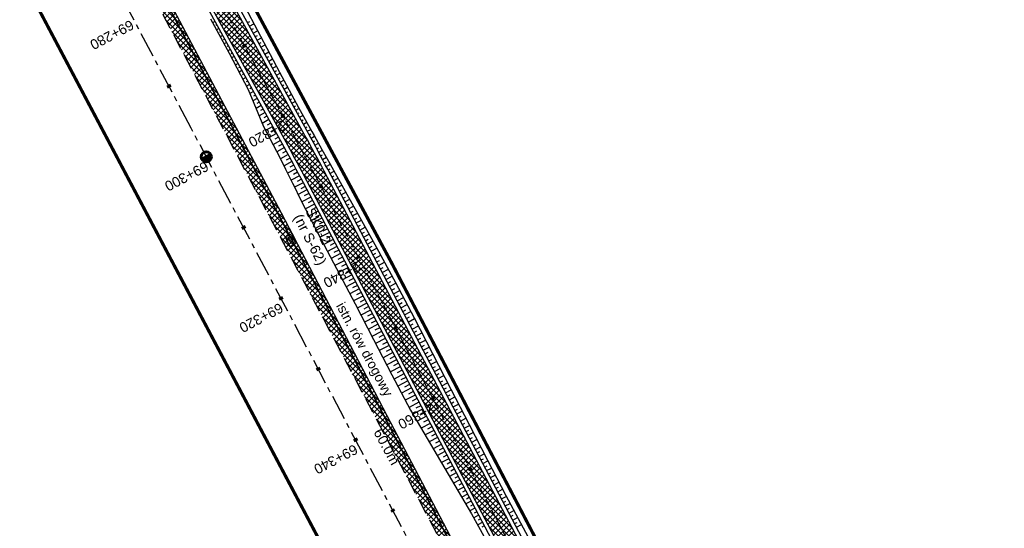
# Model space of a CAD drawing. Header units: metres. Extents: x 7529682 to 7533711, y 5721186 to 5727842.
# Tile 34 of 110: x 7530998 to 7531121, y 5725257 to 5725321. Entities that reach past the tile are written whole.
import ezdxf

# ---------------------------------------------------------------- set-up
doc = ezdxf.new("R2010")
doc.units = ezdxf.units.M
for name, pattern in [('817-dzialki-09-05-04$0$HIDDEN', [0.375, 0.25, -0.125]), ('CENTER', [50.8, 31.75, -6.35, 6.35, -6.35]), ('HIDDEN', [9.525, 6.35, -3.175])]:
    doc.linetypes.add(name, pattern=pattern)
for name, color, linetype in [('C-DROGI-SYTUACJA-ETYKIETY', 7, 'Continuous'), ('D-hatch-pobocza', 131, 'Continuous'), ('D-pobocza', 7, 'Continuous'), ('D-skarpa', 7, 'Continuous'), ('D-skarpa-kreskowanie', 7, 'Continuous')]:
    doc.layers.add(name, color=color, linetype=linetype)
doc.layers.add('D-hatch-ciag-pieszo-rowerowy', color=7, linetype='Continuous', lineweight=13, true_color=0xff9f80)
doc.layers.add('D-LR-etap-III', color=7, linetype='817-dzialki-09-05-04$0$HIDDEN', lineweight=50, true_color=0xff1aff)
for name, color, linetype, lineweight in [('D-krawędzie', 7, 'Continuous', 30), ('D-obrzeża', 7, 'Continuous', 30), ('D-opisy', 7, 'Continuous', 30), ('D-oś', 10, 'CENTER', 30), ('Sieci-T-kanal technologiczny', 4, 'kt kanał technologiczny', 30)]:
    doc.layers.add(name, color=color, linetype=linetype, lineweight=lineweight)
for name, color, linetype, true_color in [('D-opis-KT-dlugosci', 7, 'Continuous', 0xff8000), ('D-opis-KT-studnie', 7, 'Continuous', 0xff8000), ('poprzeczki', 7, 'Continuous', 0x0000c7)]:
    doc.layers.add(name, color=color, linetype=linetype, true_color=true_color)
doc.styles.add('ARIAL', font='arial.ttf', dxfattribs={"height": 1})
doc.styles.get("Standard").update_dxf_attribs({"font": 'arial.ttf'})
doc.linetypes.add('kt kanał technologiczny', pattern='A,1,-0.8,["kt",Standard,S=0.5,R=0,X=-0.7,Y=-0.15],-0.3', length=2.1)
pattern_1 = [(45, (0, 0), (-0.33675960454, 0.33675960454), []), (135, (0, 0), (-0.33675960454, -0.33675960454), [])]

# ---------------------------------------------------------------- blocks, each defined once
blk = doc.blocks.new('kilometraz')
at = {"linetype": 'ByBlock', "lineweight": -2}
blk.add_hatch(color=0, dxfattribs=at).paths.add_polyline_path([(0, -0.28125, 0.41421356), (0.28125, 0, 0.41421356), (0, 0.28125)])
at = {"color": 0, "linetype": 'ByBlock', "lineweight": -2}
blk.add_line((0, 0.28125), (0, -0.28125), dxfattribs=at)
blk.add_circle((0, 0), 0.28125, dxfattribs=at)
blk = doc.blocks.new('AeccTickLine')
at = {"color": 0, "linetype": 'ByBlock', "lineweight": -2}
blk.add_line((0, 1), (0, -1), dxfattribs=at)
blk = doc.blocks.new('SKR2')
at = {"layer": 'Sieci-T-kanal technologiczny', "color": 2, "lineweight": 25}
for points in [[(0.03, -0.19), (0.96, -1.15), (0.28, -1.81), (-0.65, -0.84)], [(-0.04, -0.54), (0.61, -1.21), (0.23, -1.57), (-0.41, -0.9)]]:
    blk.add_lwpolyline(points, close=True, dxfattribs=at)
blk.add_lwpolyline([(-0.09, -1.23), (0.28, -0.87)], dxfattribs=at)

msp = doc.modelspace()

# ---------------------------------------------------------------- hatches: boundary and pattern name
at = {"layer": 'D-hatch-ciag-pieszo-rowerowy'}
h = msp.add_hatch(dxfattribs=at)
h.set_pattern_fill('ANSI37', color=256, scale=0.15, style=0)
h.set_pattern_definition(pattern_1)
h.paths.add_polyline_path([(7531004.68, 5725360.68), (7531003.47, 5725360.29), (7531020.53, 5725328, 0.004067), (7531022.84, 5725323.71), (7531032.81, 5725305.57, -0.004228), (7531035.21, 5725301.1), (7531043.69, 5725285.03), (7531044.82, 5725285.57), (7531036.31, 5725301.7, 0.004228), (7531033.91, 5725306.16), (7531023.95, 5725324.3, -0.004067), (7531021.63, 5725328.6)])
h.paths.add_polyline_path([(7531003.47, 5725360.29), (7531002.27, 5725359.89), (7531019.43, 5725327.41, 0.004067), (7531021.74, 5725323.12), (7531031.71, 5725304.98, -0.004228), (7531034.11, 5725300.51), (7531042.56, 5725284.5), (7531043.69, 5725285.03), (7531035.21, 5725301.1, 0.004228), (7531032.81, 5725305.57), (7531022.84, 5725323.71, -0.004067), (7531020.53, 5725328)])
h = msp.add_hatch(dxfattribs=at)
h.set_pattern_fill('ANSI37', color=256, scale=0.15, style=0)
h.set_pattern_definition(pattern_1)
h.paths.add_polyline_path([(7531044.82, 5725285.57), (7531043.69, 5725285.03), (7531059.94, 5725254.22, -0.004401), (7531062.37, 5725249.53), (7531071.71, 5725231.04, 0.004122), (7531073.98, 5725226.64), (7531080.59, 5725214.07), (7531081.74, 5725214.58), (7531075.09, 5725227.22, -0.004122), (7531072.82, 5725231.61), (7531063.48, 5725250.1, 0.004401), (7531061.05, 5725254.8)])
h.paths.add_polyline_path([(7531043.69, 5725285.03), (7531042.56, 5725284.5), (7531058.83, 5725253.65, -0.004401), (7531061.26, 5725248.96), (7531070.6, 5725230.47, 0.004122), (7531072.86, 5725226.07), (7531079.44, 5725213.57), (7531080.59, 5725214.07), (7531073.98, 5725226.64, -0.004122), (7531071.71, 5725231.04), (7531062.37, 5725249.53, 0.004401), (7531059.94, 5725254.22)])
at = {"layer": 'D-hatch-pobocza'}
h = msp.add_hatch(dxfattribs=at)
h.set_pattern_fill('ANSI37', color=256, scale=0.15, style=0)
h.set_pattern_definition(pattern_1)
h.paths.add_polyline_path([(7531057.01, 5725246.72), (7531044.19, 5725271.11), (7531030.97, 5725296.42), (7531019.37, 5725318.31), (7531007.54, 5725340.71), (7530994.47, 5725365.47), (7530982.58, 5725387.65), (7530971.81, 5725408.22), (7530959.96, 5725430.76), (7530944.54, 5725460.14), (7530935.92, 5725477.07), (7530923.1, 5725500.31), (7530908, 5725529.49), (7530889.66, 5725563.38), (7530889.59, 5725561.26), (7530918.17, 5725507.18), (7530950.16, 5725446.31), (7530993.42, 5725364.26), (7531022.77, 5725308.72), (7531053.81, 5725249.87), (7531081.17, 5725197.87), (7531103.9, 5725154.54), (7531128.12, 5725108.45), (7531149.32, 5725068.21), (7531151.44, 5725067.36), (7531152, 5725067.29), (7531141.2, 5725086.69), (7531129.87, 5725108.78), (7531118.46, 5725130.11), (7531107.39, 5725151.39), (7531095.36, 5725174.01), (7531083.61, 5725196.49), (7531071.56, 5725218.8)])

# ---------------------------------------------------------------- linework, layer by layer
at = {"layer": 'D-krawędzie', "linetype": 'HIDDEN', "ltscale": 0.3, "flags": 128}
msp.add_lwpolyline([(7530572.01, 5726166.06), (7530599.74, 5726113.52), (7530641.56, 5726032.01), (7530660.96, 5725995.07), (7530689.13, 5725941.54), (7530707.34, 5725907.03), (7530725.26, 5725873.09), (7530743.97, 5725837.65), (7530770.53, 5725787.12), (7530787.86, 5725754.27), (7530809.9, 5725712.54), (7530824.74, 5725684.39), (7530840.86, 5725653.69), (7530860.68, 5725616.15), (7530865.28, 5725607.39), (7530878.05, 5725583.08), (7530918.17, 5725507.18), (7530950.16, 5725446.31), (7530993.42, 5725364.26), (7531022.77, 5725308.72), (7531053.81, 5725249.87), (7531081.17, 5725197.87), (7531103.9, 5725154.54), (7531128.12, 5725108.45), (7531149.3, 5725068.25), (7531167.38, 5725033.77), (7531197.16, 5724976.99), (7531228.15, 5724918.03), (7531253.15, 5724870.49), (7531286.8, 5724806.65), (7531306.74, 5724768.66), (7531335.09, 5724714.65), (7531357.32, 5724672.44), (7531373.64, 5724641.45), (7531392.16, 5724606), (7531418.48, 5724555.85), (7531439.73, 5724515.58), (7531476.36, 5724446.19), (7531491.8, 5724416.76), (7531531.9, 5724339.93), (7531557.23, 5724291.66), (7531569.85, 5724267.58), (7531591.38, 5724226.55), (7531610, 5724191.1), (7531616.88, 5724178), (7531629.98, 5724153.03), (7531641.01, 5724132.02), (7531664.91, 5724087.62), (7531677.64, 5724064.79), (7531683.11, 5724054.99), (7531686.75, 5724048.18), (7531695.45, 5724031.7), (7531703.75, 5724015.92), (7531709.21, 5724005.51), (7531719.39, 5723986.15), (7531726.3, 5723973), (7531732.74, 5723960.74), (7531735.13, 5723956.19)], dxfattribs=at)
at = {"layer": 'D-LR-etap-III', "ltscale": 10, "flags": 128}
msp.add_lwpolyline([(7531750.47, 5723895.1, 0.4, 0.4, 0), (7531750.5, 5723895.13, 0.4, 0.4, 0), (7531682.71, 5724022.92, 0.4, 0.4, 0), (7531619.18, 5724147.2, 0.4, 0.4, 0), (7531592.31, 5724198.49, 0.4, 0.4, 0), (7531553.26, 5724272.92, 0.4, 0.4, 0), (7531504.02, 5724366.79, 0.4, 0.4, 0), (7531482.09, 5724407.62, 0.4, 0.4, 0), (7531412.35, 5724541.18, 0.4, 0.4, 0), (7531388.46, 5724586.93, 0.4, 0.4, 0), (7531345.12, 5724669.94, 0.4, 0.4, 0), (7531127.66, 5725081.67, 0.4, 0.4, 0), (7531059.25, 5725211.04, 0.4, 0.4, 0), (7531008.01, 5725307.95, 0.4, 0.4, 0), (7530964.18, 5725390.84, 0.4, 0.4, 0), (7530914.56, 5725484.68, 0.4, 0.4, 0), (7530865.24, 5725577.49, 0.4, 0.4, 0), (7530840.09, 5725624.06, 0.4, 0.4, 0), (7530802.56, 5725694.92, 0.4, 0.4, 0), (7530755.54, 5725787.51, 0.4, 0.4, 0), (7530708.72, 5725876.3, 0.4, 0.4, 0), (7530695.12, 5725902.09, 0.4, 0.4, 0), (7530642.91, 5726001.08, 0.4, 0.4, 0), (7530634.93, 5726016.15, 0.4, 0.4, 0), (7530610.82, 5726061.93, 0.4, 0.4, 0), (7530610.82, 5726061.93, 0.4, 0.4, 0), (7530607.21, 5726063.51, 0.4, 0.4, 0), (7530597.42, 5726080.68, 0.4, 0.4, 0), (7530591.16, 5726088.44, 0.4, 0.4, 0), (7530581.28, 5726107.21, 0.4, 0.4, 0), (7530571.29, 5726130.56, 0.4, 0.4, 0), (7530549.55, 5726171.53, 0.4, 0.4, 0), (7530531.01, 5726206.47, 0.4, 0.4, 0), (7530516.46, 5726236.02, 0.4, 0.4, 0), (7530500.8, 5726266.14, 0.4, 0.4, 0), (7530491.35, 5726283.94, 0.4, 0.4, 0), (7530482.4, 5726303.41, 0.4, 0.4, 0), (7530482.4, 5726303.41, 0.4, 0.4, 0), (7530450.41, 5726357.28, 0.4, 0.4, 0), (7530397.76, 5726458.5, 0.4, 0.4, 0), (7530334.71, 5726583.66, 0.4, 0.4, 0), (7530303.94, 5726645.17, 0.4, 0.4, 0), (7530300.51, 5726651.78, 0.4, 0.4, 0), (7530289.21, 5726671.97, 0.4, 0.4, 0), (7530281.54, 5726685.57, 0.4, 0.4, 0), (7530261.37, 5726724.16, 0.4, 0.4, 0), (7530254.03, 5726738.21, 0.4, 0.4, 0), (7530197.22, 5726845.06, 0.4, 0.4, 0), (7530194.71, 5726849.15, 0.4, 0.4, 0), (7530195.92, 5726850.75, 0.4, 0.4, 0), (7530170.55, 5726892.96, 0.4, 0.4, 0), (7530143.17, 5726945.07, 0.4, 0.4, 0), (7530105.06, 5727018.32, 0.4, 0.4, 0), (7530100.06, 5727027.16, 0.4, 0.4, 0), (7530062.32, 5727099.63, 0.4, 0.4, 0), (7530015.38, 5727189.42, 0.4, 0.4, 0), (7529983.21, 5727250.21, 0.4, 0.4, 0), (7529953.28, 5727306.75, 0.4, 0.4, 0), (7529900.67, 5727406.16, 0.4, 0.4, 0), (7529890.63, 5727425.13, 0.4, 0.4, 0), (7529875.16, 5727454.43, 0.4, 0.4, 0), (7529857.56, 5727487.79, 0.4, 0.4, 0), (7529835.19, 5727530.19, 0.4, 0.4, 0), (7529811.74, 5727574.66, 0.4, 0.4, 0), (7529792.1, 5727611.92, 0.4, 0.4, 0), (7529768.07, 5727657.47, 0.4, 0.4, 0), (7529755.21, 5727682.13, 0.4, 0.4, 0), (7529753.31, 5727681.13, 0.4, 0.4, 0), (7529739.21, 5727707.77, 0.4, 0.4, 0), (7529735.39, 5727711.25, 0.4, 0.4, 0), (7529725.42, 5727730.2, 0.4, 0.4, 0), (7529723.55, 5727729.88, 0.4, 0.4, 0), (7529695.57, 5727782.93, 0.4, 0.4, 0), (7529717.68, 5727794.02, 0.4, 0.4, 0), (7529736.27, 5727758.65, 0.4, 0.4, 0), (7529736.27, 5727758.65, 0.4, 0.4, 0), (7529744.51, 5727750.41, 0.4, 0.4, 0), (7529744.51, 5727750.41, 0.4, 0.4, 0), (7529750.28, 5727738.55, 0.4, 0.4, 0), (7529777.11, 5727687.57, 0.4, 0.4, 0), (7529796.52, 5727651.33, 0.4, 0.4, 0), (7529814.94, 5727616.79, 0.4, 0.4, 0), (7529839.01, 5727572.3, 0.4, 0.4, 0), (7529860.62, 5727532.51, 0.4, 0.4, 0), (7529882.35, 5727491.5, 0.4, 0.4, 0), (7529904.87, 5727449.1, 0.4, 0.4, 0), (7529920.75, 5727418.88, 0.4, 0.4, 0), (7529946.68, 5727368.55, 0.4, 0.4, 0), (7529972.02, 5727320.57, 0.4, 0.4, 0), (7529987.74, 5727290.15, 0.4, 0.4, 0), (7529996.5, 5727273.66, 0.4, 0.4, 0), (7530017.54, 5727234.2, 0.4, 0.4, 0), (7530033.05, 5727204.86, 0.4, 0.4, 0), (7530051.62, 5727170.22, 0.4, 0.4, 0), (7530069.28, 5727137.02, 0.4, 0.4, 0), (7530089.39, 5727097.53, 0.4, 0.4, 0), (7530109.71, 5727060.75, 0.4, 0.4, 0), (7530136.77, 5727011.64, 0.4, 0.4, 0), (7530162.45, 5726962.74, 0.4, 0.4, 0), (7530187.67, 5726916.99, 0.4, 0.4, 0), (7530207.82, 5726879.34, 0.4, 0.4, 0), (7530230.63, 5726834.52, 0.4, 0.4, 0), (7530262.29, 5726776.62, 0.4, 0.4, 0), (7530277.51, 5726760.21, 0.4, 0.4, 0), (7530286.04, 5726744.11, 0.4, 0.4, 0), (7530288.1, 5726735.88, 0.4, 0.4, 0), (7530290.39, 5726725.05, 0.4, 0.4, 0), (7530296.18, 5726713.58, 0.4, 0.4, 0), (7530302.73, 5726701.18, 0.4, 0.4, 0), (7530325.69, 5726657.47, 0.4, 0.4, 0), (7530343.24, 5726623.65, 0.4, 0.4, 0), (7530360.23, 5726591.75, 0.4, 0.4, 0), (7530383.21, 5726548.06, 0.4, 0.4, 0), (7530406.02, 5726503.61, 0.4, 0.4, 0), (7530427.46, 5726462.62, 0.4, 0.4, 0), (7530447.93, 5726424.39, 0.4, 0.4, 0), (7530471.13, 5726379.92, 0.4, 0.4, 0), (7530490.5, 5726343.03, 0.4, 0.4, 0), (7530509.5, 5726306.73, 0.4, 0.4, 0), (7530529.89, 5726267.24, 0.4, 0.4, 0), (7530543.85, 5726238.99, 0.4, 0.4, 0), (7530554.81, 5726218.94, 0.4, 0.4, 0), (7530559.03, 5726212.22, 0.4, 0.4, 0), (7530563.06, 5726206.41, 0.4, 0.4, 0), (7530566.93, 5726200.46, 0.4, 0.4, 0), (7530569.77, 5726194.9, 0.4, 0.4, 0), (7530571.47, 5726191.28, 0.4, 0.4, 0), (7530572.84, 5726188.02, 0.4, 0.4, 0), (7530575.3, 5726182.03, 0.4, 0.4, 0), (7530579.74, 5726173.31, 0.4, 0.4, 0), (7530583.3, 5726167.41, 0.4, 0.4, 0), (7530593.4, 5726163.33, 0.4, 0.4, 0), (7530598.62, 5726155.26, 0.4, 0.4, 0), (7530608.26, 5726140.5, 0.4, 0.4, 0), (7530603.27, 5726136.83, 0.4, 0.4, 0), (7530606.53, 5726131.84, 0.4, 0.4, 0), (7530604.24, 5726124.22, 0.4, 0.4, 0), (7530605.85, 5726121.63, 0.4, 0.4, 0), (7530608.97, 5726116.16, 0.4, 0.4, 0), (7530618.11, 5726097.79, 0.4, 0.4, 0), (7530651.21, 5726034.96, 0.4, 0.4, 0), (7530670.24, 5725998.61, 0.4, 0.4, 0), (7530698.08, 5725945.95, 0.4, 0.4, 0), (7530716.51, 5725911.31, 0.4, 0.4, 0), (7530735.22, 5725875.67, 0.4, 0.4, 0), (7530752.5, 5725842.15, 0.4, 0.4, 0), (7530778.31, 5725793.5, 0.4, 0.4, 0), (7530797.5, 5725756.38, 0.4, 0.4, 0), (7530812.52, 5725728.29, 0.4, 0.4, 0), (7530820.04, 5725713.16, 0.4, 0.4, 0), (7530822.42, 5725710.19, 0.4, 0.4, 0), (7530833.15, 5725688.8, 0.4, 0.4, 0), (7530849.63, 5725656.16, 0.4, 0.4, 0), (7530867.98, 5725621.96, 0.4, 0.4, 0), (7530872.63, 5725612.89, 0.4, 0.4, 0), (7530880.35, 5725597.59, 0.4, 0.4, 0), (7530883.84, 5725593.39, 0.4, 0.4, 0), (7530891.78, 5725587.76, 0.4, 0.4, 0), (7530895.04, 5725584.28, 0.4, 0.4, 0), (7530897.03, 5725580.94, 0.4, 0.4, 0), (7530900.95, 5725579.95, 0.4, 0.4, 0), (7530904.81, 5725571.98, 0.4, 0.4, 0), (7530903.68, 5725568.57, 0.4, 0.4, 0), (7530908.9, 5725558.84, 0.4, 0.4, 0), (7530910.25, 5725545.67, 0.4, 0.4, 0), (7530912.87, 5725538.65, 0.4, 0.4, 0), (7530945.28, 5725478.46, 0.4, 0.4, 0), (7530959.69, 5725450.25, 0.4, 0.4, 0), (7531002.83, 5725368.19, 0.4, 0.4, 0), (7531044.7, 5725290.31, 0.4, 0.4, 0), (7531064.1, 5725253.21, 0.4, 0.4, 0), (7531083.01, 5725216.68, 0.4, 0.4, 0), (7531113.01, 5725158.47, 0.4, 0.4, 0), (7531137.36, 5725113.07, 0.4, 0.4, 0), (7531150.83, 5725086.71, 0.4, 0.4, 0), (7531159.75, 5725076.64, 0.4, 0.4, 0), (7531166.31, 5725074.58, 0.4, 0.4, 0), (7531172.29, 5725062.58, 0.4, 0.4, 0), (7531170.59, 5725055.61, 0.4, 0.4, 0), (7531173.73, 5725044.08, 0.4, 0.4, 0), (7531215.34, 5724964.86, 0.4, 0.4, 0), (7531238.05, 5724921.68, 0.4, 0.4, 0), (7531262.39, 5724875.28, 0.4, 0.4, 0), (7531295.59, 5724811.27, 0.4, 0.4, 0), (7531348.49, 5724712.36, 0.4, 0.4, 0), (7531363.74, 5724682.68, 0.4, 0.4, 0), (7531366.99, 5724675.87, 0.4, 0.4, 0), (7531382.54, 5724646.11, 0.4, 0.4, 0), (7531401.3, 5724610.87, 0.4, 0.4, 0), (7531428.96, 5724558.86, 0.4, 0.4, 0), (7531449.11, 5724520.4, 0.4, 0.4, 0), (7531477.29, 5724465.83, 0.4, 0.4, 0), (7531501, 5724421.11, 0.4, 0.4, 0), (7531512.12, 5724400.55, 0.4, 0.4, 0), (7531513.78, 5724396.76, 0.4, 0.4, 0), (7531526.32, 5724379.39, 0.4, 0.4, 0), (7531566.78, 5724302.74, 0.4, 0.4, 0), (7531612.28, 5724225.61, 0.4, 0.4, 0), (7531620.49, 5724210.55, 0.4, 0.4, 0), (7531631.58, 5724196.26, 0.4, 0.4, 0), (7531653.48, 5724152.43, 0.4, 0.4, 0), (7531661.15, 5724128.49, 0.4, 0.4, 0), (7531673.88, 5724101.19, 0.4, 0.4, 0), (7531684.69, 5724081.18, 0.4, 0.4, 0), (7531699.21, 5724051.17, 0.4, 0.4, 0), (7531704.03, 5724040.58, 0.4, 0.4, 0), (7531704.03, 5724040.58, 0.4, 0.4, 0), (7531703.91, 5724037.17, 0.4, 0.4, 0), (7531736.42, 5723969.23, 0.4, 0.4, 0), (7531738.29, 5723967.7, 0.4, 0.4, 0), (7531742.18, 5723962.35, 0.4, 0.4, 0), (7531744.29, 5723958.62, 0.4, 0.4, 0), (7531755.39, 5723944.19, 0.4, 0.4, 0), (7531758.69, 5723936.76, 0.4, 0.4, 0), (7531780.08, 5723929.25, 0.4, 0.4, 0), (7531792.61, 5723906.34, 0.4, 0.4, 0), (7531792.61, 5723906.34, 0.4, 0.4, 0), (7531756.96, 5723883.06, 0.4, 0.4, 0), (7531750.46, 5723895.13, 0.4, 0.4, 0), (7531750.46, 5723895.13, 0, 0, 0)], format="xyseb", dxfattribs=at)
at = {"layer": 'D-obrzeża'}
for points in [[(7531164.32, 5725069.74), (7531163.36, 5725071.53), (7531162.18, 5725071.11, -0.373479), (7531159.74, 5725072.06), (7531157.82, 5725075.71, 0.068604), (7531155.43, 5725079.04), (7531152.26, 5725082.38, -0.075217), (7531147.13, 5725089.74), (7531137.49, 5725109.26, 0.008945), (7531132.57, 5725118.8), (7531111.23, 5725158.4), (7531088.49, 5725201.74), (7531075.09, 5725227.22, -0.004122), (7531072.82, 5725231.61), (7531063.48, 5725250.1, 0.004401), (7531061.05, 5725254.8), (7531036.31, 5725301.7, 0.004228), (7531033.91, 5725306.16), (7531023.95, 5725324.3, -0.004067)], [(7531021.74, 5725323.12), (7531031.71, 5725304.98, -0.004228), (7531034.11, 5725300.51), (7531058.83, 5725253.65, -0.004401), (7531061.26, 5725248.96), (7531070.6, 5725230.47, 0.004122), (7531072.86, 5725226.07), (7531086.28, 5725200.58), (7531109.01, 5725157.24), (7531130.34, 5725117.67, -0.009012), (7531135.3, 5725108.06), (7531145.04, 5725088.32, 0.075286), (7531150.17, 5725080.95), (7531153.38, 5725077.57, -0.068604), (7531155.77, 5725074.24), (7531156.91, 5725072.06), (7531159.32, 5725067.48)]]:
    msp.add_lwpolyline(points, format="xyb", dxfattribs=at)
at = {"layer": 'D-oś', "ltscale": 0.1}
msp.add_lwpolyline([(7531164.28, 5725032.14), (7531146.2, 5725066.62), (7531125.03, 5725106.82), (7531100.8, 5725152.91), (7531078.07, 5725196.25), (7531050.71, 5725248.24), (7531019.67, 5725307.08), (7530990.32, 5725362.63), (7530947.07, 5725444.68), (7530915.08, 5725505.55), (7530874.95, 5725581.45)], dxfattribs=at)
at = {"layer": 'D-oś', "ltscale": 0.03}
msp.add_lwpolyline([(7531022.84, 5725323.71), (7531032.81, 5725305.57, -0.004228), (7531035.21, 5725301.1), (7531059.94, 5725254.22, -0.004401), (7531062.37, 5725249.53), (7531071.71, 5725231.04, 0.004122), (7531073.98, 5725226.64), (7531073.98, 5725226.64), (7531087.38, 5725201.16), (7531110.12, 5725157.82), (7531131.46, 5725118.23, -0.008978), (7531136.4, 5725108.66), (7531146.08, 5725089.03, 0.075252), (7531151.22, 5725081.67), (7531154.31, 5725078.4, -0.068936), (7531156.87, 5725074.83), (7531166.99, 5725055.55, -0.068732)], format="xyb", dxfattribs=at)
at = {"layer": 'D-pobocza'}
msp.add_lwpolyline([(7531149.32, 5725068.21), (7531151.44, 5725067.36), (7531152, 5725067.29), (7531141.2, 5725086.69), (7531129.87, 5725108.78), (7531118.46, 5725130.11), (7531107.39, 5725151.39), (7531095.36, 5725174.01), (7531083.61, 5725196.49), (7531071.56, 5725218.8), (7531057.01, 5725246.72), (7531044.19, 5725271.11), (7531030.97, 5725296.42), (7531019.37, 5725318.31), (7531007.54, 5725340.71), (7530994.47, 5725365.47), (7530982.58, 5725387.65), (7530971.81, 5725408.22), (7530959.96, 5725430.76), (7530944.54, 5725460.14), (7530935.92, 5725477.07), (7530923.1, 5725500.31), (7530908, 5725529.49), (7530889.66, 5725563.38)], dxfattribs=at)
for points in [[(7531164.78, 5725069.95), (7531163.59, 5725072.15), (7531162.01, 5725071.58, -0.373479), (7531160.18, 5725072.3), (7531158.23, 5725076, 0.068604), (7531155.84, 5725079.33), (7531152.68, 5725082.67, -0.075201), (7531147.55, 5725090.03), (7531137.93, 5725109.51, 0.008929), (7531133.02, 5725119.03), (7531111.67, 5725158.63), (7531088.93, 5725201.97), (7531075.53, 5725227.45, -0.004122), (7531073.26, 5725231.84), (7531063.92, 5725250.33, 0.004401), (7531061.5, 5725255.03), (7531036.75, 5725301.93, 0.004228), (7531034.35, 5725306.4), (7531024.39, 5725324.54, -0.004067)], [(7531021.3, 5725322.88), (7531031.27, 5725304.74, -0.004228), (7531033.67, 5725300.27), (7531058.39, 5725253.42, -0.004401), (7531060.81, 5725248.73), (7531070.15, 5725230.24, 0.004122), (7531072.42, 5725225.84), (7531085.83, 5725200.34), (7531108.57, 5725157.01), (7531129.89, 5725117.44, -0.009025), (7531134.86, 5725107.82), (7531144.62, 5725088.04, 0.075299), (7531149.75, 5725080.67), (7531152.97, 5725077.27, -0.068604), (7531155.36, 5725073.94), (7531156.47, 5725071.83), (7531158.84, 5725067.32)]]:
    msp.add_lwpolyline(points, format="xyb", dxfattribs=at)
at = {"layer": 'D-skarpa', "linetype": 'Continuous'}
msp.add_lwpolyline([(7531026.04, 5725322.9), (7531028.35, 5725318.59), (7531030.74, 5725314.07), (7531033.09, 5725309.66), (7531034.78, 5725306.65), (7531035.05, 5725306.17), (7531036.04, 5725304.41), (7531037.03, 5725302.66), (7531037.29, 5725302.2), (7531042.85, 5725292.15), (7531045.24, 5725287.76), (7531047.58, 5725283.34), (7531049.87, 5725278.89), (7531052.14, 5725274.44), (7531054.43, 5725270), (7531056.73, 5725265.56), (7531059.04, 5725261.12), (7531062.11, 5725255.37, -0.003818)], format="xyb", dxfattribs=at)
msp.add_lwpolyline([(7531022.1, 5725320.73), (7531024.42, 5725316.43), (7531026.81, 5725311.91), (7531028.72, 5725307.26), (7531030.33, 5725304.21), (7531030.59, 5725303.72), (7531031.49, 5725301.96), (7531032.37, 5725300.19), (7531032.6, 5725299.72), (7531033.24, 5725298.39), (7531035.53, 5725293.94), (7531040.17, 5725285.09), (7531042.49, 5725280.66), (7531044.78, 5725276.21), (7531047.12, 5725271.79), (7531054.75, 5725258.86), (7531057.16, 5725254.48)], dxfattribs=at)
at = {"layer": 'D-skarpa-kreskowanie', "linetype": 'Continuous'}
for p, q in [((7531022.66, 5725320.41, 107.94), (7531022.36, 5725320.25, 107.71)), ((7531026.73, 5725320.27, 108.08), (7531027.01, 5725320.42, 107.87)), ((7531026.97, 5725319.83, 108.08), (7531027.52, 5725320.13, 107.66)), ((7531022.9, 5725319.97, 107.94), (7531022.75, 5725319.89, 107.83)), ((7531023.14, 5725319.54, 107.94), (7531022.84, 5725319.37, 107.71)), ((7531023.38, 5725319.1, 107.95), (7531023.23, 5725319.01, 107.83)), ((7531027.21, 5725319.39, 108.08), (7531027.48, 5725319.54, 107.87)), ((7531027.45, 5725318.96, 108.08), (7531027.99, 5725319.25, 107.67)), ((7531023.62, 5725318.66, 107.95), (7531023.31, 5725318.49, 107.71)), ((7531023.86, 5725318.22, 107.95), (7531023.71, 5725318.13, 107.83)), ((7531024.1, 5725317.78, 107.95), (7531023.79, 5725317.61, 107.71)), ((7531027.69, 5725318.52, 108.08), (7531027.96, 5725318.66, 107.88)), ((7531027.93, 5725318.08, 108.08), (7531028.46, 5725318.37, 107.68)), ((7531028.17, 5725317.64, 108.08), (7531028.44, 5725317.78, 107.89)), ((7531024.34, 5725317.34, 107.95), (7531024.18, 5725317.26, 107.83)), ((7531024.58, 5725316.91, 107.95), (7531024.26, 5725316.73, 107.71)), ((7531024.83, 5725316.47, 107.95), (7531024.66, 5725316.38, 107.83)), ((7531028.41, 5725317.2, 108.08), (7531028.93, 5725317.49, 107.69)), ((7531028.66, 5725316.76, 108.08), (7531028.91, 5725316.9, 107.89)), ((7531028.9, 5725316.33, 108.08), (7531029.4, 5725316.6, 107.7)), ((7531025.07, 5725316.03, 107.95), (7531024.73, 5725315.85, 107.7)), ((7531025.31, 5725315.59, 107.95), (7531025.14, 5725315.5, 107.82)), ((7531029.14, 5725315.89, 108.08), (7531029.38, 5725316.02, 107.9)), ((7531029.38, 5725315.45, 108.08), (7531029.86, 5725315.72, 107.71)), ((7531025.55, 5725315.15, 107.95), (7531025.2, 5725314.96, 107.69)), ((7531025.79, 5725314.71, 107.95), (7531025.61, 5725314.62, 107.82)), ((7531026.03, 5725314.28, 107.95), (7531025.67, 5725314.08, 107.68)), ((7531029.62, 5725315.01, 108.08), (7531029.86, 5725315.14, 107.9)), ((7531029.86, 5725314.57, 108.08), (7531030.33, 5725314.83, 107.72)), ((7531030.1, 5725314.13, 108.08), (7531030.33, 5725314.26, 107.91)), ((7531030.34, 5725313.7, 108.08), (7531030.8, 5725313.95, 107.73)), ((7531026.27, 5725313.84, 107.95), (7531026.09, 5725313.74, 107.81)), ((7531026.51, 5725313.4, 107.95), (7531026.14, 5725313.19, 107.67)), ((7531026.75, 5725312.96, 107.95), (7531026.56, 5725312.86, 107.81)), ((7531030.58, 5725313.26, 108.08), (7531030.81, 5725313.38, 107.91)), ((7531030.82, 5725312.82, 108.08), (7531031.27, 5725313.07, 107.74)), ((7531026.99, 5725312.52, 107.95), (7531026.6, 5725312.31, 107.66)), ((7531027.47, 5725311.65, 107.95), (7531027.02, 5725311.4, 107.61)), ((7531027.23, 5725312.09, 107.95), (7531027.03, 5725311.98, 107.8)), ((7531031.06, 5725312.38, 108.08), (7531031.28, 5725312.5, 107.92)), ((7531031.3, 5725311.94, 108.08), (7531031.74, 5725312.18, 107.75)), ((7531031.54, 5725311.51, 108.08), (7531031.76, 5725311.62, 107.92)), ((7531027.95, 5725310.77, 107.95), (7531027.41, 5725310.47, 107.54)), ((7531027.71, 5725311.21, 107.95), (7531027.46, 5725311.07, 107.76)), ((7531028.2, 5725310.33, 107.95), (7531027.9, 5725310.17, 107.73)), ((7531031.79, 5725311.07, 108.08), (7531032.21, 5725311.3, 107.76)), ((7531032.03, 5725310.63, 108.08), (7531032.24, 5725310.74, 107.92)), ((7531032.27, 5725310.19, 108.08), (7531032.68, 5725310.42, 107.77)), ((7531028.44, 5725309.89, 107.95), (7531027.79, 5725309.54, 107.46)), ((7531028.92, 5725309.02, 107.95), (7531028.17, 5725308.61, 107.38)), ((7531028.68, 5725309.46, 107.95), (7531028.33, 5725309.26, 107.69)), ((7531032.51, 5725309.75, 108.08), (7531032.71, 5725309.87, 107.93)), ((7531032.75, 5725309.31, 108.08), (7531033.16, 5725309.54, 107.77)), ((7531029.4, 5725308.14, 107.95), (7531028.55, 5725307.67, 107.31)), ((7531029.16, 5725308.58, 107.95), (7531028.76, 5725308.36, 107.65)), ((7531032.99, 5725308.88, 108.08), (7531033.2, 5725308.99, 107.93)), ((7531033.23, 5725308.44, 108.08), (7531033.65, 5725308.67, 107.77)), ((7531033.47, 5725308, 108.08), (7531033.68, 5725308.12, 107.92)), ((7531033.71, 5725307.56, 108.08), (7531034.14, 5725307.8, 107.76)), ((7531029.88, 5725307.27, 107.95), (7531028.98, 5725306.77, 107.27)), ((7531029.64, 5725307.7, 107.95), (7531029.19, 5725307.46, 107.61)), ((7531030.12, 5725306.83, 107.95), (7531029.67, 5725306.58, 107.61)), ((7531033.95, 5725307.12, 108.08), (7531034.17, 5725307.24, 107.92)), ((7531034.19, 5725306.69, 108.08), (7531034.63, 5725306.92, 107.75)), ((7531030.36, 5725306.39, 107.95), (7531029.45, 5725305.89, 107.26)), ((7531030.84, 5725305.51, 107.95), (7531029.91, 5725305, 107.25)), ((7531030.6, 5725305.95, 107.95), (7531030.14, 5725305.7, 107.6)), ((7531034.43, 5725306.25, 108.08), (7531034.65, 5725306.37, 107.92)), ((7531034.67, 5725305.81, 108.08), (7531035.12, 5725306.05, 107.74)), ((7531034.91, 5725305.37, 108.08), (7531035.14, 5725305.49, 107.91)), ((7531031.33, 5725304.64, 107.95), (7531030.38, 5725304.12, 107.23)), ((7531031.08, 5725305.07, 107.95), (7531030.62, 5725304.82, 107.6)), ((7531031.57, 5725304.2, 107.95), (7531031.09, 5725303.94, 107.59)), ((7531035.15, 5725304.93, 108.08), (7531035.61, 5725305.18, 107.73)), ((7531035.39, 5725304.49, 108.08), (7531035.62, 5725304.62, 107.9)), ((7531035.63, 5725304.05, 108.08), (7531036.1, 5725304.31, 107.72)), ((7531031.8, 5725303.76, 107.95), (7531030.84, 5725303.23, 107.22)), ((7531032.28, 5725302.88, 107.95), (7531031.29, 5725302.35, 107.21)), ((7531032.04, 5725303.32, 107.95), (7531031.55, 5725303.05, 107.58)), ((7531035.86, 5725303.61, 108.08), (7531036.11, 5725303.74, 107.9)), ((7531036.1, 5725303.17, 108.08), (7531036.59, 5725303.43, 107.71)), ((7531036.33, 5725302.73, 108.08), (7531036.59, 5725302.86, 107.89)), ((7531032.75, 5725302, 107.95), (7531031.74, 5725301.46, 107.19)), ((7531032.52, 5725302.44, 107.95), (7531032.02, 5725302.17, 107.58)), ((7531036.57, 5725302.29, 108.08), (7531037.09, 5725302.56, 107.69)), ((7531036.8, 5725301.84, 108.08), (7531037.06, 5725301.98, 107.88)), ((7531037.03, 5725301.4, 108.08), (7531037.57, 5725301.68, 107.68)), ((7531033.23, 5725301.12, 107.95), (7531032.19, 5725300.56, 107.17)), ((7531032.99, 5725301.56, 107.95), (7531032.48, 5725301.28, 107.57)), ((7531033.46, 5725300.67, 107.95), (7531032.93, 5725300.4, 107.55)), ((7531037.27, 5725300.96, 108.08), (7531037.54, 5725301.1, 107.88)), ((7531037.5, 5725300.52, 108.08), (7531038.05, 5725300.81, 107.67)), ((7531033.69, 5725300.23, 107.95), (7531032.62, 5725299.67, 107.15)), ((7531034.16, 5725299.35, 107.95), (7531033.06, 5725298.77, 107.12)), ((7531033.93, 5725299.79, 107.95), (7531033.38, 5725299.5, 107.54)), ((7531037.73, 5725300.07, 108.08), (7531038.02, 5725300.22, 107.87)), ((7531037.97, 5725299.63, 108.08), (7531038.54, 5725299.93, 107.65)), ((7531038.2, 5725299.19, 108.08), (7531038.49, 5725299.34, 107.86)), ((7531034.63, 5725298.46, 107.95), (7531033.51, 5725297.87, 107.11)), ((7531034.39, 5725298.91, 107.95), (7531033.83, 5725298.61, 107.53)), ((7531034.86, 5725298.02, 107.95), (7531034.3, 5725297.72, 107.53)), ((7531038.43, 5725298.75, 108.08), (7531039.02, 5725299.06, 107.64)), ((7531038.67, 5725298.31, 108.08), (7531038.97, 5725298.46, 107.86)), ((7531038.9, 5725297.86, 108.08), (7531039.51, 5725298.18, 107.62)), ((7531035.09, 5725297.58, 107.95), (7531033.96, 5725296.98, 107.1)), ((7531035.56, 5725296.69, 107.95), (7531034.42, 5725296.09, 107.09)), ((7531035.33, 5725297.14, 107.95), (7531034.76, 5725296.84, 107.52)), ((7531039.13, 5725297.42, 108.08), (7531039.44, 5725297.58, 107.85)), ((7531039.37, 5725296.98, 108.08), (7531039.99, 5725297.31, 107.61)), ((7531039.6, 5725296.54, 108.08), (7531039.92, 5725296.7, 107.84)), ((7531036.03, 5725295.81, 107.95), (7531034.88, 5725295.21, 107.09)), ((7531035.79, 5725296.25, 107.95), (7531035.22, 5725295.95, 107.52)), ((7531039.83, 5725296.09, 108.08), (7531040.48, 5725296.43, 107.6)), ((7531040.07, 5725295.65, 108.08), (7531040.39, 5725295.82, 107.84)), ((7531040.3, 5725295.21, 108.08), (7531040.96, 5725295.56, 107.58)), ((7531036.49, 5725294.93, 107.95), (7531035.34, 5725294.32, 107.08)), ((7531036.26, 5725295.37, 107.95), (7531035.69, 5725295.06, 107.52)), ((7531036.73, 5725294.48, 107.95), (7531036.15, 5725294.18, 107.52)), ((7531040.53, 5725294.77, 108.08), (7531040.87, 5725294.94, 107.83)), ((7531040.77, 5725294.33, 108.08), (7531041.45, 5725294.68, 107.57)), ((7531036.96, 5725294.04, 107.95), (7531035.8, 5725293.43, 107.08)), ((7531037.43, 5725293.16, 107.95), (7531036.27, 5725292.54, 107.08)), ((7531037.19, 5725293.6, 107.95), (7531036.61, 5725293.29, 107.51)), ((7531041, 5725293.88, 108.08), (7531041.34, 5725294.06, 107.82)), ((7531041.23, 5725293.44, 108.08), (7531041.93, 5725293.81, 107.56)), ((7531041.47, 5725293, 108.08), (7531041.82, 5725293.18, 107.82)), ((7531037.89, 5725292.27, 107.95), (7531036.73, 5725291.66, 107.07)), ((7531037.66, 5725292.71, 107.95), (7531037.08, 5725292.41, 107.51)), ((7531038.13, 5725291.83, 107.95), (7531037.54, 5725291.52, 107.51)), ((7531041.7, 5725292.56, 108.08), (7531042.41, 5725292.93, 107.54)), ((7531041.93, 5725292.11, 108.08), (7531042.3, 5725292.3, 107.81)), ((7531042.17, 5725291.67, 108.08), (7531042.9, 5725292.06, 107.53)), ((7531038.36, 5725291.39, 107.95), (7531037.19, 5725290.77, 107.07)), ((7531038.59, 5725290.95, 107.95), (7531038.01, 5725290.64, 107.51)), ((7531042.4, 5725291.23, 108.08), (7531042.77, 5725291.42, 107.8)), ((7531042.63, 5725290.79, 108.08), (7531043.38, 5725291.18, 107.52)), ((7531042.87, 5725290.35, 108.08), (7531043.24, 5725290.54, 107.8)), ((7531038.83, 5725290.5, 107.95), (7531037.66, 5725289.89, 107.07)), ((7531039.29, 5725289.62, 107.95), (7531038.12, 5725289, 107.07)), ((7531039.06, 5725290.06, 107.95), (7531038.48, 5725289.75, 107.51)), ((7531043.1, 5725289.9, 108.08), (7531043.86, 5725290.3, 107.51)), ((7531043.33, 5725289.46, 108.08), (7531043.71, 5725289.66, 107.79)), ((7531043.57, 5725289.02, 108.08), (7531044.34, 5725289.42, 107.5)), ((7531039.76, 5725288.73, 107.95), (7531038.59, 5725288.12, 107.07)), ((7531039.53, 5725289.18, 107.95), (7531038.94, 5725288.87, 107.51)), ((7531039.99, 5725288.29, 107.95), (7531039.41, 5725287.98, 107.51)), ((7531043.8, 5725288.58, 108.08), (7531044.19, 5725288.78, 107.79)), ((7531044.03, 5725288.13, 108.08), (7531044.81, 5725288.55, 107.49)), ((7531040.23, 5725287.85, 107.95), (7531039.05, 5725287.23, 107.07)), ((7531040.69, 5725286.97, 107.95), (7531039.52, 5725286.34, 107.06)), ((7531040.46, 5725287.41, 107.95), (7531039.87, 5725287.1, 107.51)), ((7531044.27, 5725287.69, 108.08), (7531044.66, 5725287.9, 107.79)), ((7531044.5, 5725287.25, 108.08), (7531045.29, 5725287.67, 107.48)), ((7531044.73, 5725286.81, 108.08), (7531045.13, 5725287.02, 107.78)), ((7531041.16, 5725286.08, 107.95), (7531039.98, 5725285.46, 107.06)), ((7531040.93, 5725286.52, 107.95), (7531040.34, 5725286.21, 107.51)), ((7531041.39, 5725285.64, 107.95), (7531040.8, 5725285.33, 107.51)), ((7531044.97, 5725286.36, 108.08), (7531045.76, 5725286.78, 107.48)), ((7531045.2, 5725285.92, 108.08), (7531045.6, 5725286.13, 107.78)), ((7531045.43, 5725285.48, 108.08), (7531046.23, 5725285.9, 107.48)), ((7531041.63, 5725285.2, 107.95), (7531040.44, 5725284.57, 107.06)), ((7531041.86, 5725284.75, 107.95), (7531041.27, 5725284.44, 107.5)), ((7531045.67, 5725285.04, 108.08), (7531046.06, 5725285.25, 107.78)), ((7531045.9, 5725284.6, 108.08), (7531046.7, 5725285.02, 107.48)), ((7531042.09, 5725284.31, 107.95), (7531040.91, 5725283.69, 107.06)), ((7531042.56, 5725283.43, 107.95), (7531041.37, 5725282.8, 107.05)), ((7531042.33, 5725283.87, 107.95), (7531041.73, 5725283.56, 107.5)), ((7531046.13, 5725284.15, 108.08), (7531046.53, 5725284.36, 107.78)), ((7531046.37, 5725283.71, 108.08), (7531047.16, 5725284.13, 107.48)), ((7531046.6, 5725283.27, 108.08), (7531047, 5725283.48, 107.78)), ((7531046.83, 5725282.83, 108.08), (7531047.63, 5725283.25, 107.48)), ((7531043.03, 5725282.54, 107.95), (7531041.83, 5725281.91, 107.05)), ((7531042.79, 5725282.99, 107.95), (7531042.2, 5725282.67, 107.5)), ((7531043.26, 5725282.1, 107.95), (7531042.66, 5725281.79, 107.5)), ((7531047.07, 5725282.38, 108.08), (7531047.46, 5725282.59, 107.78)), ((7531047.3, 5725281.94, 108.08), (7531048.09, 5725282.36, 107.49)), ((7531043.49, 5725281.66, 107.95), (7531042.29, 5725281.03, 107.05)), ((7531043.96, 5725280.77, 107.95), (7531042.75, 5725280.14, 107.04)), ((7531043.73, 5725281.22, 107.95), (7531043.13, 5725280.9, 107.5)), ((7531047.53, 5725281.5, 108.08), (7531047.92, 5725281.71, 107.79)), ((7531047.77, 5725281.06, 108.08), (7531048.54, 5725281.47, 107.49)), ((7531048, 5725280.62, 108.08), (7531048.39, 5725280.82, 107.79)), ((7531044.43, 5725279.89, 107.95), (7531043.21, 5725279.25, 107.04)), ((7531044.19, 5725280.33, 107.95), (7531043.59, 5725280.01, 107.5)), ((7531048.23, 5725280.17, 108.08), (7531049, 5725280.58, 107.5)), ((7531048.47, 5725279.73, 108.08), (7531048.85, 5725279.93, 107.79)), ((7531048.7, 5725279.29, 108.08), (7531049.46, 5725279.69, 107.51)), ((7531044.89, 5725279.01, 107.95), (7531043.67, 5725278.36, 107.03)), ((7531044.66, 5725279.45, 107.95), (7531044.05, 5725279.13, 107.49)), ((7531045.13, 5725278.56, 107.95), (7531044.51, 5725278.24, 107.49)), ((7531048.93, 5725278.85, 108.08), (7531049.31, 5725279.05, 107.8)), ((7531049.17, 5725278.4, 108.08), (7531049.91, 5725278.8, 107.52)), ((7531045.36, 5725278.12, 107.95), (7531044.13, 5725277.47, 107.03)), ((7531045.83, 5725277.24, 107.95), (7531044.59, 5725276.58, 107.02)), ((7531045.59, 5725277.68, 107.95), (7531044.98, 5725277.35, 107.49)), ((7531049.4, 5725277.96, 108.08), (7531049.77, 5725278.16, 107.8)), ((7531049.63, 5725277.52, 108.08), (7531050.37, 5725277.91, 107.53)), ((7531049.87, 5725277.08, 108.08), (7531050.23, 5725277.27, 107.81)), ((7531050.1, 5725276.64, 108.08), (7531050.82, 5725277.02, 107.54)), ((7531046.29, 5725276.35, 107.95), (7531045.05, 5725275.7, 107.02)), ((7531046.06, 5725276.79, 107.95), (7531045.44, 5725276.47, 107.48)), ((7531046.53, 5725275.91, 107.95), (7531045.91, 5725275.58, 107.48)), ((7531050.33, 5725276.19, 108.08), (7531050.69, 5725276.38, 107.81)), ((7531050.57, 5725275.75, 108.08), (7531051.28, 5725276.13, 107.54)), ((7531046.76, 5725275.47, 107.95), (7531045.52, 5725274.82, 107.02)), ((7531047.22, 5725274.58, 107.95), (7531045.99, 5725273.93, 107.02)), ((7531046.99, 5725275.02, 107.95), (7531046.37, 5725274.7, 107.48)), ((7531050.8, 5725275.31, 108.08), (7531051.15, 5725275.49, 107.81)), ((7531051.03, 5725274.87, 108.08), (7531051.73, 5725275.24, 107.55)), ((7531051.27, 5725274.42, 108.08), (7531051.61, 5725274.61, 107.82)), ((7531047.69, 5725273.7, 107.95), (7531046.46, 5725273.05, 107.02)), ((7531047.46, 5725274.14, 107.95), (7531046.84, 5725273.82, 107.49)), ((7531051.5, 5725273.98, 108.08), (7531052.19, 5725274.34, 107.56)), ((7531051.73, 5725273.54, 108.08), (7531052.07, 5725273.72, 107.82)), ((7531051.97, 5725273.1, 108.08), (7531052.64, 5725273.46, 107.57)), ((7531048.16, 5725272.81, 107.95), (7531046.93, 5725272.16, 107.02)), ((7531047.92, 5725273.26, 107.95), (7531047.31, 5725272.93, 107.49)), ((7531048.39, 5725272.37, 107.95), (7531047.78, 5725272.05, 107.49)), ((7531052.2, 5725272.66, 108.08), (7531052.54, 5725272.83, 107.83)), ((7531052.43, 5725272.21, 108.08), (7531053.1, 5725272.57, 107.57)), ((7531048.62, 5725271.93, 107.95), (7531047.42, 5725271.29, 107.04)), ((7531049.09, 5725271.04, 107.95), (7531047.93, 5725270.43, 107.07)), ((7531048.86, 5725271.49, 107.95), (7531048.27, 5725271.17, 107.5)), ((7531052.67, 5725271.77, 108.08), (7531053, 5725271.95, 107.83)), ((7531052.9, 5725271.33, 108.08), (7531053.56, 5725271.68, 107.58)), ((7531053.13, 5725270.89, 108.08), (7531053.46, 5725271.06, 107.83)), ((7531049.56, 5725270.16, 107.95), (7531048.44, 5725269.57, 107.1)), ((7531049.32, 5725270.6, 107.95), (7531048.75, 5725270.3, 107.52)), ((7531049.79, 5725269.72, 107.95), (7531049.24, 5725269.43, 107.53)), ((7531053.37, 5725270.44, 108.08), (7531054.02, 5725270.79, 107.59)), ((7531053.6, 5725270, 108.08), (7531053.92, 5725270.17, 107.83)), ((7531053.83, 5725269.56, 108.08), (7531054.48, 5725269.9, 107.59)), ((7531050.02, 5725269.28, 107.95), (7531048.94, 5725268.71, 107.14)), ((7531050.49, 5725268.39, 107.95), (7531049.45, 5725267.84, 107.17)), ((7531050.26, 5725268.83, 107.95), (7531049.73, 5725268.55, 107.55)), ((7531054.07, 5725269.12, 108.08), (7531054.39, 5725269.29, 107.84)), ((7531054.3, 5725268.68, 108.08), (7531054.94, 5725269.01, 107.6)), ((7531054.53, 5725268.23, 108.08), (7531054.85, 5725268.4, 107.84)), ((7531050.96, 5725267.51, 107.95), (7531049.96, 5725266.98, 107.2)), ((7531050.72, 5725267.95, 107.95), (7531050.22, 5725267.68, 107.57)), ((7531054.76, 5725267.79, 108.08), (7531055.4, 5725268.12, 107.6)), ((7531055, 5725267.35, 108.08), (7531055.31, 5725267.51, 107.84)), ((7531055.23, 5725266.91, 108.08), (7531055.86, 5725267.24, 107.61)), ((7531051.42, 5725266.62, 107.95), (7531050.47, 5725266.12, 107.23)), ((7531051.19, 5725267.06, 107.95), (7531050.7, 5725266.81, 107.58)), ((7531051.66, 5725266.18, 107.95), (7531051.19, 5725265.93, 107.6)), ((7531055.46, 5725266.46, 108.08), (7531055.78, 5725266.63, 107.84)), ((7531055.7, 5725266.02, 108.08), (7531056.32, 5725266.35, 107.61)), ((7531051.89, 5725265.74, 107.95), (7531050.98, 5725265.26, 107.26)), ((7531052.36, 5725264.85, 107.95), (7531051.49, 5725264.39, 107.29)), ((7531052.12, 5725265.3, 107.95), (7531051.68, 5725265.06, 107.61)), ((7531055.93, 5725265.58, 108.08), (7531056.24, 5725265.74, 107.85)), ((7531056.16, 5725265.14, 108.08), (7531056.78, 5725265.46, 107.62)), ((7531056.4, 5725264.7, 108.08), (7531056.7, 5725264.86, 107.85)), ((7531052.82, 5725263.97, 107.95), (7531052, 5725263.53, 107.33)), ((7531052.59, 5725264.41, 107.95), (7531052.17, 5725264.19, 107.63)), ((7531053.06, 5725263.53, 107.95), (7531052.65, 5725263.31, 107.65)), ((7531056.63, 5725264.25, 108.08), (7531057.24, 5725264.57, 107.62)), ((7531056.86, 5725263.81, 108.08), (7531057.17, 5725263.97, 107.85)), ((7531057.1, 5725263.37, 108.08), (7531057.7, 5725263.69, 107.62)), ((7531053.29, 5725263.08, 107.95), (7531052.5, 5725262.67, 107.36)), ((7531053.52, 5725262.64, 107.95), (7531053.14, 5725262.44, 107.66)), ((7531057.33, 5725262.93, 108.08), (7531057.63, 5725263.09, 107.85)), ((7531057.56, 5725262.48, 108.08), (7531058.17, 5725262.8, 107.63)), ((7531053.76, 5725262.2, 107.95), (7531053.01, 5725261.81, 107.39)), ((7531054.22, 5725261.32, 107.95), (7531053.52, 5725260.95, 107.42)), ((7531053.99, 5725261.76, 107.95), (7531053.63, 5725261.57, 107.68)), ((7531057.8, 5725262.04, 108.08), (7531058.1, 5725262.2, 107.85)), ((7531058.03, 5725261.6, 108.08), (7531058.63, 5725261.92, 107.63)), ((7531058.26, 5725261.16, 108.08), (7531058.56, 5725261.31, 107.85)), ((7531058.5, 5725260.72, 108.08), (7531059.09, 5725261.03, 107.63)), ((7531054.69, 5725260.43, 107.95), (7531054.03, 5725260.08, 107.45)), ((7531054.46, 5725260.87, 107.95), (7531054.12, 5725260.69, 107.69)), ((7531054.92, 5725259.99, 107.95), (7531054.6, 5725259.82, 107.71)), ((7531058.73, 5725260.27, 108.08), (7531059.03, 5725260.43, 107.85)), ((7531058.96, 5725259.83, 108.08), (7531059.56, 5725260.15, 107.63)), ((7531055.16, 5725259.55, 107.95), (7531054.54, 5725259.22, 107.48)), ((7531055.62, 5725258.66, 107.95), (7531055.03, 5725258.35, 107.5)), ((7531055.39, 5725259.1, 107.95), (7531055.09, 5725258.95, 107.72)), ((7531059.2, 5725259.39, 108.08), (7531059.5, 5725259.55, 107.85)), ((7531059.43, 5725258.95, 108.08), (7531060.03, 5725259.26, 107.62)), ((7531059.66, 5725258.5, 108.08), (7531059.97, 5725258.66, 107.85)), ((7531056.09, 5725257.78, 107.95), (7531055.51, 5725257.47, 107.51)), ((7531055.86, 5725258.22, 107.95), (7531055.56, 5725258.07, 107.73)), ((7531056.32, 5725257.34, 107.95), (7531056.04, 5725257.19, 107.73)), ((7531059.9, 5725258.06, 108.08), (7531060.51, 5725258.38, 107.62)), ((7531060.13, 5725257.62, 108.08), (7531060.44, 5725257.78, 107.85)), ((7531060.36, 5725257.18, 108.08), (7531060.98, 5725257.5, 107.62))]:
    msp.add_line(p, q, dxfattribs=at)
at = {"layer": 'Sieci-T-kanal technologiczny', "ltscale": 2}
msp.add_lwpolyline([(7531169.66, 5725032.08, 0.2, 0.2, 0), (7531142.11, 5725084.26, 0.2, 0.2, 0), (7531114.69, 5725136.5, 0.2, 0.2, 0), (7531087.25, 5725188.68, 0.2, 0.2, 0), (7531059.62, 5725240.87, 0.2, 0.2, 0), (7531032.25, 5725293.13, 0.2, 0.2, 0), (7531004.68, 5725345.29, 0.2, 0.2, 0), (7530977.03, 5725397.41, 0.2, 0.2, 0), (7530949.63, 5725449.67, 0.2, 0.2, 0), (7530921.91, 5725501.75, 0.2, 0.2, 0), (7530894.35, 5725553.92, 0.2, 0.2, 0), (7530892.6, 5725561.55, 0.2, 0.2, 0), (7530883.75, 5725574.78, 0.2, 0.2, 0), (7530867.1, 5725606.24, 0.2, 0.2, 0)], format="xyseb", dxfattribs=at)

# ---------------------------------------------------------------- block references
at = {"layer": 'C-DROGI-SYTUACJA-ETYKIETY', "color": 7, "linetype": 'Continuous', "lineweight": 60, "xscale": 0.25, "yscale": 0.25, "zscale": 0.25}
for p, rotation in [((7531016.9, 5725312.32), 297.8496591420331), ((7531026.24, 5725294.64), 297.8127037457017), ((7531030.9, 5725285.79), 297.8127037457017), ((7531035.57, 5725276.95), 297.8127037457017), ((7531040.24, 5725268.1), 297.8127037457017), ((7531044.9, 5725259.26), 297.8127037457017)]:
    msp.add_blockref('AeccTickLine', p, dxfattribs=dict(at, rotation=rotation))
at = {"layer": 'C-DROGI-SYTUACJA-ETYKIETY', "color": 10, "linetype": 'Continuous', "lineweight": 60, "xscale": 2.249999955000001, "yscale": 2.249999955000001, "zscale": 2.249999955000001, "rotation": 297.8127037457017}
msp.add_blockref('kilometraz', (7531021.57, 5725303.48), dxfattribs=at)
at = {"layer": 'poprzeczki', "color": 7, "linetype": 'Continuous', "lineweight": 60, "xscale": 0.25, "yscale": 0.25, "zscale": 0.25}
for p, rotation in [((7531026.33, 5725317.36), 298.7817039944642), ((7531031.15, 5725308.59), 298.7817039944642), ((7531035.9, 5725299.79), 297.8127054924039), ((7531040.57, 5725290.95), 297.8127054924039), ((7531045.24, 5725282.1), 297.8127054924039), ((7531049.9, 5725273.26), 297.8127054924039), ((7531054.57, 5725264.42), 297.8127054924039)]:
    msp.add_blockref('AeccTickLine', p, dxfattribs=dict(at, rotation=rotation))
at = {"layer": 'Sieci-T-kanal technologiczny', "rotation": 163.7281158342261}
msp.add_blockref('SKR2', (7531032.05, 5725292.09), dxfattribs=at)

# ---------------------------------------------------------------- texts
at = {"layer": 'C-DROGI-SYTUACJA-ETYKIETY', "color": 7}
for s, rotation, p in [('69+280', 207.8497, (7531012.08, 5725320.66)), ('2+820', 208.7817, (7531031, 5725308.08)), ('69+300', 207.8127, (7531021.42, 5725302.97)), ('2+840', 207.8127, (7531040.41, 5725290.44)), ('69+320', 207.8127, (7531030.75, 5725285.28)), ('2+860', 207.8127, (7531049.74, 5725272.75)), ('69+340', 207.8127, (7531040.08, 5725267.59))]:
    msp.add_text(s, height=1.25, rotation=rotation, dxfattribs=at).set_placement(p)
at = {"layer": 'D-opis-KT-dlugosci', "style": 'ARIAL'}
msp.add_text('60.0m', height=1.25, rotation=298.3346, dxfattribs=at).set_placement((7531042.44, 5725269.07))
at = {"layer": 'D-opis-KT-studnie', "insert": (7531035.04, 5725297.26, 10.12), "char_height": 1.25, "attachment_point": 1, "rotation": 297, "line_spacing_factor": 0.8, "style": 'ARIAL'}
msp.add_mtext_dynamic_manual_height_columns('SK0-2\\P(nr S-62)', width=11.2555, gutter_width=6, heights=[0], dxfattribs=at)
at = {"layer": 'D-opisy'}
msp.add_text('istn. rów drogowy', height=1.2, rotation=298.1037, dxfattribs=at).set_placement((7531037.77, 5725284.88))

doc.saveas('drawing.dxf')
